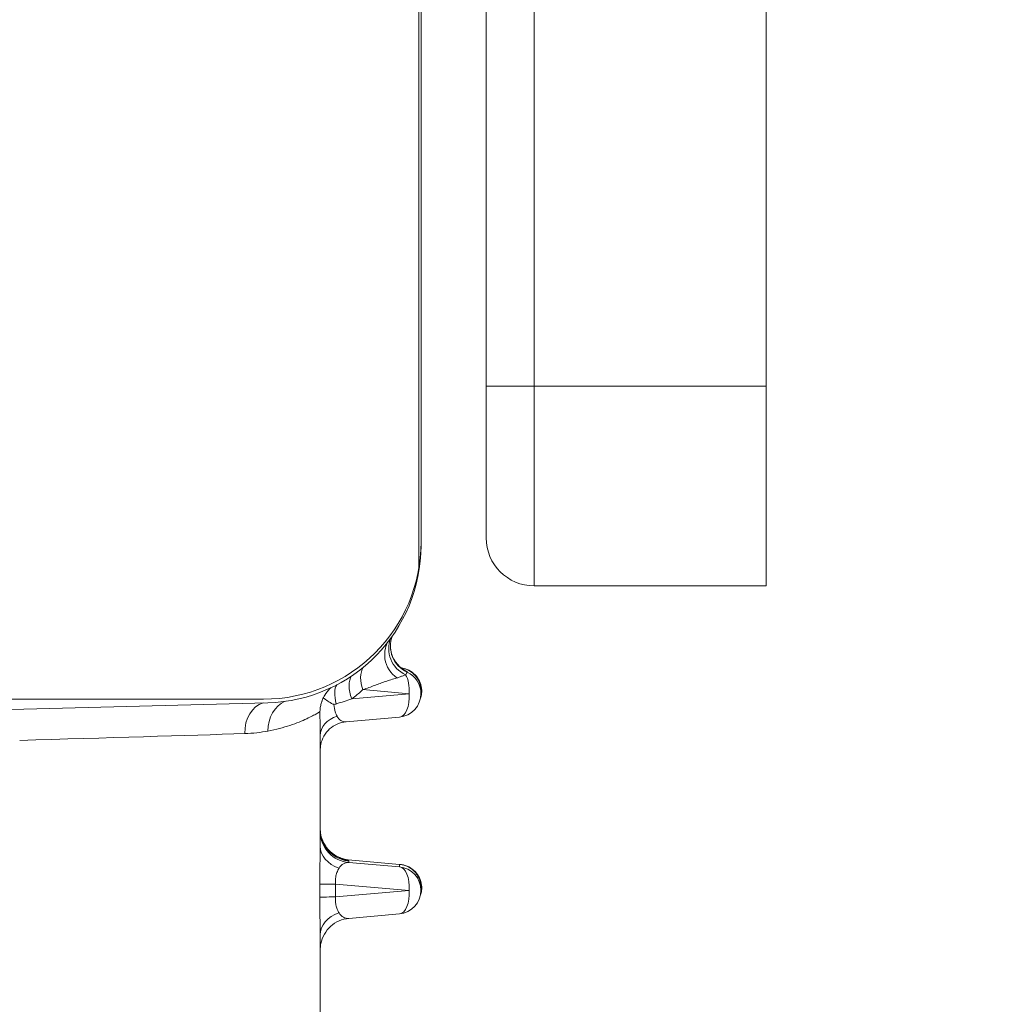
# Model space of a CAD drawing. Header units: inches. Extents: x 1 to 669, y 0 to 417.
# Tile 141 of 204: x 100.53 to 101.68, y 348.16 to 349.33. Entities that reach past the tile are written whole.
import ezdxf

# ---------------------------------------------------------------- set-up
doc = ezdxf.new("R2010")
doc.units = ezdxf.units.IN
doc.header["$LTSCALE"] = 12
doc.header["$MEASUREMENT"] = 0
doc.header["$PDMODE"] = 1
doc.layers.get('0').update_dxf_attribs({"linetype": 'CONTINUOUS'})
doc.layers.get('Defpoints').update_dxf_attribs({"linetype": 'CONTINUOUS'})
doc.layers.add('D', color=2, linetype='CONTINUOUS')
doc.layers.add('X', color=1, linetype='CONTINUOUS')
doc.styles.get("Standard").update_dxf_attribs({"font": 'SIMPLEX.SHX', "width": 0.875})
doc.dimstyles.new('STANDARD$0', dxfattribs={"dimscale": 32, "dimtxt": 0.09375, "dimasz": 0.0625, "dimexe": 0.03125, "dimexo": 0.03125, "dimgap": 0.03125, "dimtad": 1, "dimtih": 1, "dimtoh": 1, "dimdec": 4, "dimzin": 12, "dimdsep": 46, "dimlunit": 5, "dimtxsty": 'Standard', "dimcen": -0.03125, "dimclrd": 256, "dimclre": 256, "dimclrt": 256, "dimadec": 0, "dimazin": 0, "dimtfac": 0.875, "dimtdec": 4, "dimtofl": 0, "dimtmove": 0, "dimatfit": 3, "dimfxl": 1, "dimtolj": 1, "dimtzin": 12, "dimlwd": 13, "dimlwe": 13, "dimarcsym": 0})

# ---------------------------------------------------------------- blocks, each defined once
blk = doc.blocks.new('*D22')
at = {"layer": 'D', "lineweight": 13, "transparency": 16777216}
for p, q in [((58.9839, 356.0954), (58.9839, 301.0531)), ((158.9712, 354.6364), (158.9712, 301.0531)), ((60.9839, 302.0531), (156.9712, 302.0531))]:
    blk.add_line(p, q, dxfattribs=at)
at = {"layer": 'D', "transparency": 16777216}
for points in [[(60.9839, 302.3864), (60.9839, 301.7198), (58.9839, 302.0531)], [(156.9712, 302.3864), (156.9712, 301.7198), (158.9712, 302.0531)]]:
    blk.add_solid(points, dxfattribs=at)
at = {"layer": 'Defpoints', "color": 0, "transparency": 16777216}
for p in [(58.9839, 357.0954), (158.9712, 355.6364), (158.9712, 302.0531)]:
    blk.add_point(p, dxfattribs=at)
at = {"layer": 'D', "transparency": 16777216, "insert": (108.9775, 304.5531), "char_height": 3, "attachment_point": 5}
blk.add_mtext('\\A1;100{}{\\C2;%%p1}', dxfattribs=at)
blk = doc.blocks.new('*D23')
at = {"layer": 'D', "lineweight": 13, "transparency": 16777216}
for p, q in [((90.1511, 360.2772), (90.1511, 307.6928)), ((150.1511, 360.2772), (150.1511, 307.6928)), ((92.1511, 308.6928), (148.1511, 308.6928))]:
    blk.add_line(p, q, dxfattribs=at)
at = {"layer": 'D', "transparency": 16777216}
for points in [[(92.1511, 309.0261), (92.1511, 308.3595), (90.1511, 308.6928)], [(148.1511, 309.0261), (148.1511, 308.3595), (150.1511, 308.6928)]]:
    blk.add_solid(points, dxfattribs=at)
at = {"layer": 'Defpoints', "color": 0, "transparency": 16777216}
for p in [(90.1511, 361.2772), (150.1511, 361.2772), (150.1511, 308.6928)]:
    blk.add_point(p, dxfattribs=at)
at = {"layer": 'D', "transparency": 16777216, "insert": (120.1511, 311.1928), "char_height": 3, "attachment_point": 5}
blk.add_mtext('\\A1;60', dxfattribs=at)
blk = doc.blocks.new('GASTRAIN TOP')
at = {"layer": 'X', "lineweight": 0}
for p, q in [((-55.108, 369.9407), (-55.108, 367.957)), ((-55.1105, 369.8951), (-55.1105, 367.9266)), ((-55.0307, 368.1416), (-55.0307, 369.5769)), ((-54.9737, 368.1415), (-54.9737, 369.5768)), ((-54.6985, 369.5768), (-54.6985, 368.1415)), ((-55.0307, 368.1416), (-55.0307, 367.9616)), ((-54.6985, 368.1415), (-54.9737, 368.1415)), ((-54.9737, 368.1415), (-54.9737, 367.9047)), ((-54.6985, 367.9047), (-54.6985, 368.1415)), ((-54.9737, 367.9047), (-54.6985, 367.9047)), ((-55.1245, 367.8029), (-55.1245, 367.8022)), ((-55.177, 367.7814), (-55.1221, 367.7766)), ((-55.5536, 367.7702), (-58.6583, 367.7702)), ((-55.2949, 367.7702), (-55.5536, 367.7702)), ((-55.1221, 367.7766), (-55.1901, 367.7706)), ((-55.108, 367.7767), (-55.108, 367.7796)), ((-55.29, 367.7658), (-56.9766, 367.7217)), ((-55.197, 367.7432), (-55.1336, 367.7488)), ((-55.2276, 367.5956), (-55.2276, 367.727)), ((-55.2276, 367.6165), (-55.2276, 367.6164)), ((-55.1945, 367.5794), (-55.1336, 367.574)), ((-55.1336, 367.574), (-55.1944, 367.5794)), ((-55.1935, 367.5781), (-55.1935, 367.5762)), ((-55.1336, 367.571), (-55.1935, 367.5762)), ((-55.1336, 367.571), (-55.1336, 367.574)), ((-55.2282, 367.5353), (-55.2282, 367.5506)), ((-55.2095, 367.5353), (-55.2095, 367.5506)), ((-55.2095, 367.5506), (-55.1221, 367.5431)), ((-55.1221, 367.5431), (-55.2095, 367.5353)), ((-55.108, 367.5431), (-55.108, 367.546)), ((-55.1936, 367.5099), (-55.1336, 367.5152)), ((-55.2276, 367.3621), (-55.2276, 367.4903)), ((-55.2276, 367.4746), (-55.2276, 367.4746))]:
    blk.add_line(p, q, dxfattribs=at)
for centre, radius, start, end in [((-54.9737, 367.9616), 0.057, 180, 270), ((-55.1361, 367.7767), 0.028, 275.0687, 359.9965), ((-55.1361, 367.5431), 0.028, 275.0687, 359.9982)]:
    blk.add_arc(centre, radius, start, end, dxfattribs=at)
for centre, major_axis, ratio, start_param, end_param in [((-54.9737, 368.1416), (-0.057, 0), 0.002092, 0, 1.570796), ((-55.169, 367.773), (-0.0171, 0.029), 0.597384, 0.290156, 1.307828), ((-55.1361, 367.7767), (0.0024, 0.0279), 0.498728, -1.529609, -0.599561), ((-55.1361, 367.7767), (0.0025, -0.0279), 0.498412, 0, 1.524801), ((-55.289, 367.7292), (-0.0011, 0.0374), 0.75411, 0.19167, 1.547837), ((-55.2587, 367.7322), (-0.0011, 0.0374), 0.829561, 0.308268, 1.545311), ((-55.5939, 367.7217), (-0.3662, -0.0106), 0.002092, 1.59692, 2.42698), ((-55.1361, 367.5431), (0.0024, 0.0279), 0.498728, -1.529609, -0.002411), ((-55.1909, 367.5506), (-0.0374, 0), 0.002092, -1.047198, -0.054337), ((-55.1909, 367.5352), (-0.0374, 0), 0.002092, -1.047198, -0.054337), ((-55.1361, 367.5431), (0.0025, -0.0279), 0.498412, 0, 1.524801), ((-55.1903, 367.4903), (-0.0374, 0), 0.763842, -1.156075, 0.000003)]:
    blk.add_ellipse(centre, major_axis=major_axis, ratio=ratio, start_param=start_param, end_param=end_param, dxfattribs=at)
at = {"layer": 'X', "lineweight": 0, "extrusion": (-2.34588e-16, -4.21552e-26, -1)}
blk.add_ellipse((-55.2949, 367.957), major_axis=(0.1869, 0), ratio=0.999998, start_param=0, end_param=1.570796, dxfattribs=at)
at = {"layer": 'X', "lineweight": 0, "extrusion": (-2.34588e-16, -2.05183e-21, -1)}
blk.add_ellipse((-55.2949, 367.9526), major_axis=(0.1869, 0), ratio=0.999998, start_param=-0.000009, end_param=1.544616, dxfattribs=at)
at = {"layer": 'X', "lineweight": 0, "extrusion": (-2.34556e-16, 1.01155e-19, -1)}
blk.add_ellipse((-55.1127, 367.8299), major_axis=(-0.0336, 0), ratio=0.999998, start_param=-1.156668, end_param=0.39343, dxfattribs=at)
at = {"layer": 'X', "lineweight": 0, "extrusion": (-2.3462e-16, -1.17071e-19, -1)}
blk.add_ellipse((-55.1107, 367.8329), major_axis=(-0.0336, 0), ratio=0.999998, start_param=-1.146445, end_param=0.377346, dxfattribs=at)
at = {"layer": 'X', "lineweight": 0, "extrusion": (-2.71488e-16, -2.09011e-17, -1)}
blk.add_ellipse((-55.1518, 367.7863), major_axis=(-0.0191, 0.0277), ratio=0.734012, start_param=-1.261125, end_param=-0.314185, dxfattribs=at)
at = {"layer": 'X', "lineweight": 0, "extrusion": (-2.34583e-16, -1.3216e-19, -1)}
blk.add_ellipse((-55.1361, 367.7767), major_axis=(0.028, 0), ratio=0.999998, start_param=-1.146499, end_param=0.000001, dxfattribs=at)
at = {"layer": 'X', "lineweight": 0, "extrusion": (-1.88336e-16, 5.6075e-18, -1)}
blk.add_ellipse((-55.1904, 367.7598), major_axis=(-0.0143, 0.0304), ratio=0.462461, start_param=-1.203076, end_param=-0.278106, dxfattribs=at)
at = {"layer": 'X', "lineweight": 0, "extrusion": (-2.34588e-16, 5.55224e-22, -1)}
blk.add_ellipse((-55.194, 367.727), major_axis=(-0.0336, 0), ratio=0.751199, start_param=0.000001, end_param=1.149939, dxfattribs=at)
at = {"layer": 'X', "lineweight": 0, "extrusion": (-4.09381e-16, 6.3557e-20, -1)}
blk.add_ellipse((-55.194, 367.7715), major_axis=(-0.0057, -0.0282), ratio=0.565766, start_param=-0.165213, end_param=0.603465, dxfattribs=at)
at = {"layer": 'X', "lineweight": 0, "extrusion": (-2.34508e-16, 3.10421e-20, -1)}
blk.add_ellipse((-55.1903, 367.6165), major_axis=(-0.0374, 0), ratio=0.999998, start_param=-1.0707, end_param=0, dxfattribs=at)
at = {"layer": 'X', "lineweight": 0, "extrusion": (-2.34586e-16, 1.37639e-19, -1)}
blk.add_ellipse((-55.1903, 367.6134), major_axis=(-0.0374, 0), ratio=0.999998, start_param=-1.48353, end_param=-0.022146, dxfattribs=at)
at = {"layer": 'X', "lineweight": 0, "extrusion": (-2.49829e-16, 1.12341e-17, -1)}
blk.add_ellipse((-55.1903, 367.5956), major_axis=(-0.0374, 0), ratio=0.761135, start_param=-1.156077, end_param=0, dxfattribs=at)
at = {"layer": 'X', "lineweight": 0, "extrusion": (-3.68196e-16, 6.52801e-21, -1)}
blk.add_ellipse((-55.1903, 367.5478), major_axis=(0.007, -0.0281), ratio=0.621957, start_param=-3.685612, end_param=-2.933634, dxfattribs=at)
at = {"layer": 'X', "lineweight": 0, "extrusion": (-2.34599e-16, -1.01684e-19, -1)}
blk.add_ellipse((-55.1361, 367.5431), major_axis=(0.028, 0), ratio=0.999998, start_param=-1.483552, end_param=0, dxfattribs=at)
at = {"layer": 'X', "lineweight": 0, "extrusion": (-3.68036e-16, -4.51779e-20, -1)}
blk.add_ellipse((-55.1903, 367.5383), major_axis=(-0.0072, -0.0281), ratio=0.619266, start_param=-0.21457, end_param=0.534783, dxfattribs=at)
at = {"layer": 'X', "lineweight": 0}
for points, knots in [([(-55.1366, 367.7953), (-55.1439, 367.8003), (-55.1494, 367.8088), (-55.1508, 367.8179), (-55.1518, 367.8243), (-55.1507, 367.8311), (-55.1481, 367.837)], [0, 0, 0, 0, 0.5079497, 0.5079497, 0.5079497, 0.8682805, 0.8682805, 0.8682805, 0.8682805]), ([(-55.1443, 367.8332), (-55.1442, 367.8302), (-55.1438, 367.8271), (-55.143, 367.8242), (-55.1403, 367.8148), (-55.1331, 367.8068), (-55.1245, 367.8029)], [0.3438775, 0.3438775, 0.3438775, 0.3438775, 0.4998856, 0.4998856, 0.4998856, 1, 1, 1, 1]), ([(-55.1318, 367.8074), (-55.1293, 367.807), (-55.1269, 367.8064), (-55.1218, 367.8042), (-55.1191, 367.8026), (-55.1145, 367.7986), (-55.1124, 367.7961), (-55.1094, 367.7909), (-55.1083, 367.7881), (-55.1072, 367.7823), (-55.107, 367.7794), (-55.1076, 367.7747), (-55.108, 367.7729), (-55.1086, 367.7712)], [0.00145842, 0.00145842, 0.00145842, 0.00145842, 0.00891502, 0.00891502, 0.01812495, 0.01812495, 0.0273199, 0.0273199, 0.03622562, 0.03622562, 0.04492587, 0.04492587, 0.05036549, 0.05036549, 0.05036549, 0.05036549]), ([(-55.108, 367.7796), (-55.108, 367.7822), (-55.1088, 367.7874), (-55.1117, 367.794), (-55.1156, 367.7991), (-55.1202, 367.8029), (-55.125, 367.8055), (-55.1288, 367.8068), (-55.131, 367.8072), (-55.1317, 367.8073)], [0.3697117, 0.3697117, 0.3697117, 0.3697117, 0.4545455, 0.5454545, 0.6363636, 0.7272727, 0.8181818, 0.9090909, 0.9565103, 0.9565103, 0.9565103, 0.9565103]), ([(-55.177, 367.7814), (-55.1746, 367.7822), (-55.1722, 367.783), (-55.1675, 367.7847), (-55.1652, 367.7856), (-55.1608, 367.7872), (-55.1587, 367.788), (-55.1544, 367.7896), (-55.1524, 367.7904), (-55.1481, 367.7918), (-55.146, 367.7925), (-55.1414, 367.7939), (-55.139, 367.7946), (-55.1366, 367.7953)], [0, 0, 0, 0, 0.164804, 0.164804, 0.325984, 0.325984, 0.484539, 0.484539, 0.642754, 0.642754, 0.810451, 0.810451, 1, 1, 1, 1]), ([(-55.1262, 367.7991), (-55.1272, 367.7987), (-55.1283, 367.7983), (-55.1305, 367.7975), (-55.1317, 367.797), (-55.1341, 367.7962), (-55.1353, 367.7957), (-55.1366, 367.7953)], [0, 0, 0, 0, 0.333333, 0.333333, 0.666667, 0.666667, 1, 1, 1, 1]), ([(-55.1245, 367.8022), (-55.1245, 367.8022), (-55.1245, 367.8022), (-55.1246, 367.8021), (-55.1246, 367.802), (-55.1247, 367.8019), (-55.1247, 367.8019), (-55.1248, 367.8017), (-55.125, 367.8014), (-55.1251, 367.8011), (-55.1252, 367.801), (-55.1252, 367.8009), (-55.1253, 367.8008), (-55.1256, 367.8003), (-55.1259, 367.7998), (-55.1262, 367.7991)], [0, 0, 0, 0, 0.2196787, 0.2196787, 0.2196787, 0.3333334, 0.3333334, 0.3333334, 0.6010859, 0.6010859, 0.6010859, 0.6666667, 0.6666667, 0.6666667, 1, 1, 1, 1]), ([(-55.1245, 367.8029), (-55.1246, 367.803), (-55.1247, 367.803), (-55.1248, 367.803), (-55.1249, 367.8031), (-55.125, 367.8031), (-55.125, 367.8032)], [0, 0, 0, 0, 0.0652044, 0.0652044, 0.0652044, 0.1208556, 0.1208556, 0.1208556, 0.1208556]), ([(-55.2148, 367.7838), (-55.2152, 367.7834), (-55.2181, 367.7808), (-55.2219, 367.7761), (-55.2243, 367.7712), (-55.225, 367.7693)], [0.3160399, 0.3160399, 0.3160399, 0.3160399, 0.3824225, 0.7648079, 0.9999481, 0.9999481, 0.9999481, 0.9999481]), ([(-55.1901, 367.7706), (-55.1901, 367.7706), (-55.19, 367.7707), (-55.1899, 367.7707), (-55.1879, 367.7722), (-55.1858, 367.7738), (-55.1837, 367.7755), (-55.182, 367.7769), (-55.1803, 367.7784), (-55.1786, 367.7799), (-55.178, 367.7804), (-55.1775, 367.7809), (-55.177, 367.7814)], [0, 0, 0, 0, 0.012669, 0.012669, 0.012669, 0.473371, 0.473371, 0.473371, 0.874041, 0.874041, 0.874041, 1, 1, 1, 1]), ([(-55.225, 367.7693), (-55.2252, 367.7689), (-55.2254, 367.7685), (-55.2255, 367.7681), (-55.2256, 367.7678), (-55.2257, 367.7675), (-55.2258, 367.7671), (-55.2264, 367.7656), (-55.2268, 367.764), (-55.2271, 367.7624), (-55.2273, 367.7617), (-55.2274, 367.7609), (-55.2276, 367.7601), (-55.2277, 367.759), (-55.2279, 367.7579), (-55.2279, 367.7567), (-55.228, 367.7562), (-55.228, 367.7558), (-55.228, 367.7553)], [-0.04364246, -0.04364246, -0.04364246, -0.04364246, -0.03913165, -0.03913165, -0.03913165, -0.03560519, -0.03560519, -0.03560519, -0.01903389, -0.01903389, -0.01903389, -0.01132505, -0.01132505, -0.01132505, 0, 0, 0, 0.00457263, 0.00457263, 0.00457263, 0.00457263]), ([(-55.2114, 367.7637), (-55.2118, 367.7639), (-55.2122, 367.7641), (-55.2148, 367.7654), (-55.2168, 367.7666), (-55.2207, 367.7691), (-55.2225, 367.7704), (-55.224, 367.7718)], [-0.05307257, -0.05307257, -0.05307257, -0.05307257, -0.0490337, -0.0490337, -0.02653751, -0.02653751, -0.00193695, -0.00193695, -0.00193695, -0.00193695]), ([(-55.2086, 367.7645), (-55.2089, 367.7644), (-55.2092, 367.7643), (-55.2098, 367.7642), (-55.2102, 367.7641), (-55.2108, 367.7639), (-55.2111, 367.7638), (-55.2114, 367.7637)], [0, 0, 0, 0, 0.333333, 0.333333, 0.666667, 0.666667, 1, 1, 1, 1]), ([(-55.2077, 367.7501), (-55.2085, 367.7515), (-55.2092, 367.7532), (-55.2098, 367.7551), (-55.2106, 367.7576), (-55.2112, 367.7606), (-55.2114, 367.7637)], [0, 0, 0, 0, 0.4413769, 0.4413769, 0.4413769, 1, 1, 1, 1]), ([(-55.2897, 367.7323), (-55.2849, 367.7331), (-55.2803, 367.7342), (-55.2716, 367.7364), (-55.2674, 367.7377), (-55.2596, 367.7403), (-55.256, 367.7416), (-55.2493, 367.7443), (-55.2464, 367.7456), (-55.2411, 367.7481), (-55.2388, 367.7492), (-55.2349, 367.7512), (-55.2333, 367.7521), (-55.2307, 367.7536), (-55.2297, 367.7542), (-55.2289, 367.7547), (-55.2289, 367.7547), (-55.2285, 367.755), (-55.2282, 367.7552), (-55.228, 367.7553)], [0, 0, 0, 0, 0.131076, 0.131076, 0.265969, 0.265969, 0.40252, 0.40252, 0.538339, 0.538339, 0.670944, 0.670944, 0.7997, 0.7997, 0.925426, 0.925426, 0.929735, 0.929735, 1, 1, 1, 1]), ([(-55.2276, 367.727), (-55.2276, 367.7297), (-55.2277, 367.7326), (-55.2277, 367.7356), (-55.2277, 367.7386), (-55.2278, 367.7418), (-55.2279, 367.7451), (-55.2279, 367.7484), (-55.228, 367.7518), (-55.228, 367.7553)], [0, 0, 0, 0, 0.3333333, 0.3333333, 0.3333333, 0.6666667, 0.6666667, 0.6666667, 1, 1, 1, 1]), ([(-55.197, 367.7432), (-55.2006, 367.7428), (-55.2042, 367.7419), (-55.2107, 367.739), (-55.2138, 367.7371), (-55.2191, 367.7323), (-55.2214, 367.7294), (-55.225, 367.7232), (-55.2263, 367.7198), (-55.2273, 367.7146), (-55.2275, 367.7128), (-55.2276, 367.7108), (-55.2276, 367.7106), (-55.2276, 367.7103), (-55.2276, 367.7103), (-55.2276, 367.7101), (-55.2276, 367.7101), (-55.2276, 367.71), (-55.2276, 367.71), (-55.2276, 367.7099), (-55.2276, 367.7099), (-55.2276, 367.7098), (-55.2276, 367.7098), (-55.2276, 367.7097), (-55.2276, 367.7097), (-55.2276, 367.7097), (-55.2276, 367.7097), (-55.2276, 367.7097)], [0, 0, 0, 0, 0.01084492, 0.01084492, 0.02155735, 0.02155735, 0.0322745, 0.0322745, 0.04299144, 0.04299144, 0.04829797, 0.04829797, 0.04890364, 0.04890364, 0.04913094, 0.04913094, 0.04928627, 0.04928627, 0.04942157, 0.04942157, 0.04955758, 0.04955758, 0.04982995, 0.04982995, 0.05036689, 0.05036689, 0.05102849, 0.05102849, 0.05102849, 0.05102849]), ([(-55.2276, 367.6167), (-55.2276, 367.614), (-55.2274, 367.6115), (-55.2269, 367.6091), (-55.2268, 367.6089), (-55.2263, 367.6066), (-55.2257, 367.6045), (-55.2248, 367.6023), (-55.2247, 367.602), (-55.2238, 367.6), (-55.2229, 367.5983), (-55.2216, 367.5963), (-55.2214, 367.5959), (-55.2202, 367.5941), (-55.2192, 367.5928), (-55.2176, 367.5911), (-55.2171, 367.5906), (-55.2156, 367.5891), (-55.2146, 367.5881), (-55.2127, 367.5867), (-55.212, 367.5861), (-55.2102, 367.5849), (-55.2092, 367.5843), (-55.2082, 367.5837)], [0, 0, 0, 0, 0.166667, 0.166667, 0.17563, 0.17563, 0.333333, 0.333333, 0.355267, 0.355267, 0.5, 0.5, 0.537956, 0.537956, 0.666667, 0.666667, 0.722809, 0.722809, 0.833333, 0.833333, 0.908584, 0.908584, 1, 1, 1, 1]), ([(-55.2276, 367.6153), (-55.2276, 367.6063), (-55.2242, 367.5971), (-55.218, 367.5902), (-55.2117, 367.5833), (-55.2026, 367.5789), (-55.1935, 367.5781)], [0, 0, 0, 0, 0.4958611, 0.4958611, 0.4958611, 1, 1, 1, 1]), ([(-55.2276, 367.6153), (-55.2276, 367.6113), (-55.227, 367.6072), (-55.2244, 367.5996), (-55.2225, 367.596), (-55.2178, 367.5897), (-55.2148, 367.5869), (-55.2083, 367.5823), (-55.2046, 367.5806), (-55.2001, 367.5792), (-55.1992, 367.579), (-55.1981, 367.5788), (-55.1978, 367.5787), (-55.1972, 367.5786), (-55.1969, 367.5785), (-55.1962, 367.5784), (-55.1959, 367.5784), (-55.1955, 367.5783), (-55.1954, 367.5783), (-55.1951, 367.5782), (-55.195, 367.5782), (-55.1948, 367.5782), (-55.1948, 367.5782), (-55.1948, 367.5782)], [0, 0, 0, 0, 0.01205238, 0.01205238, 0.02395487, 0.02395487, 0.03586233, 0.03586233, 0.04776374, 0.04776374, 0.05030171, 0.05030171, 0.05139578, 0.05139578, 0.05246588, 0.05246588, 0.05387685, 0.05387685, 0.05511759, 0.05511759, 0.05696537, 0.05696537, 0.05984969, 0.05984969, 0.05984969, 0.05984969]), ([(-55.2276, 367.6134), (-55.2276, 367.6134), (-55.2276, 367.6134), (-55.2276, 367.6134), (-55.2276, 367.6134), (-55.2276, 367.6133), (-55.2276, 367.6133), (-55.2276, 367.6132), (-55.2276, 367.6132), (-55.2276, 367.6131), (-55.2276, 367.6131), (-55.2276, 367.613), (-55.2276, 367.6129), (-55.2276, 367.6128), (-55.2276, 367.6127), (-55.2276, 367.6126)], [0.001528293, 0.001528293, 0.001528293, 0.001528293, 0.001779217, 0.001779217, 0.002684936, 0.002684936, 0.003172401, 0.003172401, 0.003329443, 0.003329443, 0.003466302, 0.003466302, 0.003698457, 0.003698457, 0.003949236, 0.003949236, 0.003949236, 0.003949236]), ([(-55.2282, 367.5506), (-55.2282, 367.5562), (-55.2281, 367.5616), (-55.2281, 367.5669), (-55.228, 367.5722), (-55.2279, 367.5774), (-55.2278, 367.5823), (-55.2277, 367.5871), (-55.2276, 367.5915), (-55.2276, 367.5956)], [0, 0, 0, 0, 0.3333333, 0.3333333, 0.3333333, 0.6666667, 0.6666667, 0.6666667, 1, 1, 1, 1]), ([(-55.2082, 367.5837), (-55.2071, 367.5831), (-55.2059, 367.5826), (-55.2044, 367.5819), (-55.204, 367.5817), (-55.202, 367.581), (-55.2005, 367.5805), (-55.1975, 367.5797), (-55.196, 367.5795), (-55.1945, 367.5794)], [0, 0, 0, 0, 0.2433399, 0.2433399, 0.333333, 0.333333, 0.6666659, 0.6666659, 0.9999989, 0.9999989, 0.9999989, 0.9999989]), ([(-55.2026, 367.58), (-55.2015, 367.5799), (-55.2005, 367.5798), (-55.1995, 367.5798), (-55.1984, 367.5797), (-55.1974, 367.5796), (-55.1965, 367.5795), (-55.1957, 367.5795), (-55.195, 367.5794), (-55.1945, 367.5794)], [0.806403, 0.806403, 0.806403, 0.806403, 0.8606799, 0.8606799, 0.8606799, 0.9305269, 0.9305269, 0.9305269, 1, 1, 1, 1]), ([(-55.1935, 367.5781), (-55.1935, 367.5781), (-55.1935, 367.5781), (-55.1937, 367.5781), (-55.1942, 367.5781), (-55.195, 367.5782)], [0, 0, 0, 0, 0.0179462, 0.0179462, 0.1062902, 0.1062902, 0.1062902, 0.1062902]), ([(-55.108, 367.546), (-55.108, 367.5487), (-55.1088, 367.5538), (-55.1117, 367.5604), (-55.1156, 367.5656), (-55.1202, 367.5694), (-55.125, 367.572), (-55.1295, 367.5734), (-55.1323, 367.5739), (-55.1336, 367.574)], [0.3697119, 0.3697119, 0.3697119, 0.3697119, 0.4545455, 0.5454545, 0.6363636, 0.7272727, 0.8181818, 0.9090909, 1, 1, 1, 1]), ([(-55.1332, 367.574), (-55.1303, 367.5737), (-55.1273, 367.573), (-55.1218, 367.5707), (-55.1191, 367.569), (-55.1145, 367.565), (-55.1124, 367.5626), (-55.1094, 367.5574), (-55.1083, 367.5545), (-55.1072, 367.5488), (-55.107, 367.5458), (-55.1076, 367.5411), (-55.108, 367.5393), (-55.1086, 367.5376)], [0, 0, 0, 0, 0.00891502, 0.00891502, 0.01812495, 0.01812495, 0.0273199, 0.0273199, 0.03622562, 0.03622562, 0.04492587, 0.04492587, 0.05036549, 0.05036549, 0.05036549, 0.05036549]), ([(-55.2095, 367.5506), (-55.2096, 367.5517), (-55.2097, 367.5528), (-55.2097, 367.5538), (-55.2097, 367.5549), (-55.2096, 367.556), (-55.2095, 367.5571), (-55.2094, 367.5582), (-55.2092, 367.5592), (-55.209, 367.5602), (-55.2088, 367.5612), (-55.2085, 367.5622), (-55.2083, 367.5631), (-55.208, 367.564), (-55.2076, 367.5649), (-55.2073, 367.5657), (-55.2069, 367.5666), (-55.2065, 367.5674), (-55.2061, 367.5682), (-55.2059, 367.5687), (-55.2056, 367.5692), (-55.2053, 367.5696)], [0, 0, 0, 0, 0.141335, 0.141335, 0.141335, 0.285814, 0.285814, 0.285814, 0.428112, 0.428112, 0.428112, 0.572066, 0.572066, 0.572066, 0.721619, 0.721619, 0.721619, 0.88517, 0.88517, 0.88517, 1, 1, 1, 1]), ([(-55.2276, 367.4903), (-55.2276, 367.4944), (-55.2277, 367.4988), (-55.2278, 367.5036), (-55.2279, 367.5084), (-55.228, 367.5136), (-55.2281, 367.5189), (-55.2281, 367.5242), (-55.2282, 367.5296), (-55.2282, 367.5353)], [0, 0, 0, 0, 0.333333, 0.333333, 0.333333, 0.666667, 0.666667, 0.666667, 1, 1, 1, 1]), ([(-55.2053, 367.5164), (-55.2056, 367.5169), (-55.206, 367.5175), (-55.2063, 367.5182), (-55.2067, 367.5189), (-55.2071, 367.5198), (-55.2075, 367.5207), (-55.2078, 367.5215), (-55.2081, 367.5224), (-55.2084, 367.5233), (-55.2086, 367.5241), (-55.2088, 367.5249), (-55.209, 367.5258), (-55.2092, 367.5266), (-55.2093, 367.5274), (-55.2094, 367.5283), (-55.2095, 367.5291), (-55.2096, 367.5299), (-55.2096, 367.5308), (-55.2097, 367.5316), (-55.2097, 367.5324), (-55.2097, 367.5333), (-55.2096, 367.5339), (-55.2096, 367.5346), (-55.2095, 367.5353)], [0, 0, 0, 0, 0.1409433, 0.1409433, 0.1409433, 0.3067665, 0.3067665, 0.3067665, 0.4489262, 0.4489262, 0.4489262, 0.5748983, 0.5748983, 0.5748983, 0.6903898, 0.6903898, 0.6903898, 0.8003448, 0.8003448, 0.8003448, 0.9097457, 0.9097457, 0.9097457, 1, 1, 1, 1]), ([(-55.1936, 367.5099), (-55.1976, 367.5095), (-55.2016, 367.5085), (-55.2089, 367.5053), (-55.2123, 367.5031), (-55.2182, 367.4978), (-55.2208, 367.4946), (-55.2247, 367.4877), (-55.2261, 367.4839), (-55.2273, 367.4781), (-55.2275, 367.4761), (-55.2276, 367.474), (-55.2276, 367.4738), (-55.2276, 367.4735), (-55.2276, 367.4733), (-55.2276, 367.4731), (-55.2276, 367.4731), (-55.2276, 367.473), (-55.2276, 367.473), (-55.2276, 367.4729), (-55.2276, 367.4729), (-55.2276, 367.4728), (-55.2276, 367.4728), (-55.2276, 367.4728), (-55.2276, 367.4728), (-55.2276, 367.4728)], [0, 0, 0, 0, 0.01205669, 0.01205669, 0.02395926, 0.02395926, 0.03586729, 0.03586729, 0.04777505, 0.04777505, 0.05367116, 0.05367116, 0.05424973, 0.05424973, 0.05468326, 0.05468326, 0.05483333, 0.05483333, 0.05498349, 0.05498349, 0.05559854, 0.05559854, 0.056194, 0.056194, 0.05701892, 0.05701892, 0.05701892, 0.05701892])]:
    blk.add_open_spline(points, degree=3, knots=knots, dxfattribs=at)
for points in [[(-55.2249, 367.7697), (-55.2249, 367.7696), (-55.225, 367.7694), (-55.225, 367.7693)], [(-55.2086, 367.7645), (-55.2024, 367.7664), (-55.1962, 367.7684), (-55.1901, 367.7706)], [(-55.3172, 367.7292), (-55.3073, 367.7295), (-55.2981, 367.7307), (-55.2897, 367.7323)], [(-55.2276, 367.7131), (-55.2276, 367.7131), (-55.2276, 367.7131), (-55.2276, 367.7131)], [(-55.1952, 367.5782), (-55.1952, 367.5782), (-55.1952, 367.5782), (-55.1952, 367.5782)], [(-55.1336, 367.574), (-55.1335, 367.574), (-55.1333, 367.5739), (-55.1332, 367.5739)]]:
    blk.add_open_spline(points, degree=3, dxfattribs=at)

msp = doc.modelspace()

# ---------------------------------------------------------------- linework, layer by layer
msp.add_arc((120.1511, 361.27725), 30, 192.904892, 67.197332)

# ---------------------------------------------------------------- block references
msp.add_blockref('GASTRAIN TOP', (156.11068, -19.24667))

# ---------------------------------------------------------------- dimensions: what is measured, and where the dimension line sits
at = {"layer": 'D'}
dim = msp.add_linear_dim(base=(150.1511, 308.69279), p1=(90.1511, 361.27725), p2=(150.1511, 361.27725), dimstyle='STANDARD$0', override={"dimarcsym": 1}, dxfattribs=at)
dim.commit()
dim.dimension.update_dxf_attribs({"geometry": '*D23', "text_midpoint": (120.1511, 311.19279)})
dim = msp.add_linear_dim(base=(158.97115, 302.0531), p1=(58.98388, 357.09545), p2=(158.97115, 355.63636), text='<>{}{\\C2;%%p1}', dimstyle='STANDARD$0', override={"dimdec": 0, "dimtp": 1, "dimtm": 1, "dimarcsym": 1}, dxfattribs=at)
dim.commit()
dim.dimension.update_dxf_attribs({"geometry": '*D22', "text_midpoint": (108.97752, 304.5531)})

doc.saveas('drawing.dxf')
